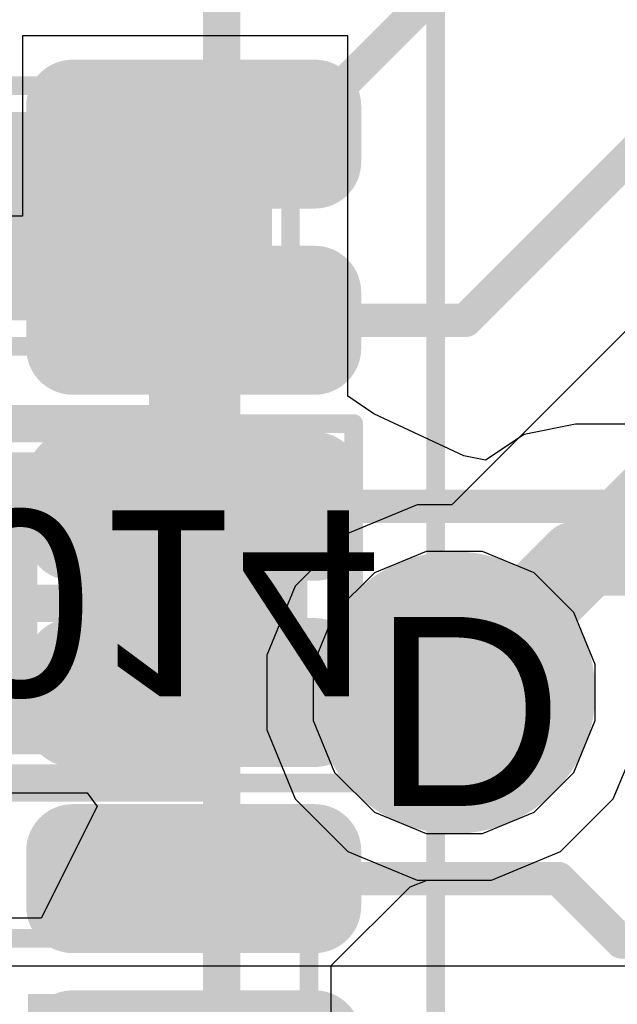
# Model space of a CAD drawing. Header units: inches. Extents: x -6 to 11.2, y -2.2 to 8.3.
# Tile 162 of 256: x 2.2458 to 2.309, y 1.3131 to 1.4172. Entities that reach past the tile are written whole.
import ezdxf

# ---------------------------------------------------------------- set-up
doc = ezdxf.new("R2010")
doc.units = ezdxf.units.IN
doc.header["$MEASUREMENT"] = 0
for name, color, linetype in [('Board Layer Stack Bottom Overlay', 54, 'Continuous'), ('Board Layer Stack Bottom Solder', 6, 'Continuous'), ('Bottom Assembly', 56, 'Continuous'), ('Bottom Comp Body -Top13)-Comp Body -Bot14)', 56, 'Continuous'), ('Bottom Comp Outline -Top11)-Comp Outline -Bot12)', 56, 'Continuous'), ('Bottom Courtyard -Top15)-Courtyard -Bot16)', 56, 'Continuous'), ('Bottom Designator', 56, 'Continuous'), ('Bottom Paste', 16, 'Continuous'), ('Dimension', 6, 'Continuous'), ('Drill Drawing', 1, 'Continuous'), ('Layer  6- Inner', 156, 'Continuous'), ('Layer 1- Top', 1, 'Continuous'), ('Layer 2- GND', 16, 'Continuous'), ('Layer 3- Inner', 16, 'Continuous'), ('Layer 4- Inner', 76, 'Continuous'), ('Layer 5- Inner', 90, 'Continuous'), ('Layer 7- PWR', 76, 'Continuous'), ('Layer 8- Bottom', 5, 'Continuous'), ('Top Comp Body -Top13)-Comp Body -Bot14)', 56, 'Continuous'), ('Top Courtyard -Top15)-Courtyard -Bot16)', 56, 'Continuous'), ('Top Paste', 8, 'Continuous'), ('Top Solder', 216, 'Continuous'), ('Via Holes', 16, 'Continuous')]:
    doc.layers.add(name, color=color, linetype=linetype)
doc.styles.add('Arial', font='txt', dxfattribs={"height": 0.2})

# ---------------------------------------------------------------- blocks, each defined once
blk = doc.blocks.new('IC0_QFN50P400X400X80_HS_25N_9')
at = {"layer": 'Layer 1- Top'}
h = blk.add_hatch(color=7, dxfattribs=at)
edge = h.paths.add_edge_path()
edge.add_arc((-0.03248, -0.06299), 0.00295, 90, 180)
edge.add_line((-0.03543, -0.06299), (-0.03543, -0.08858))
edge.add_arc((-0.03248, -0.08858), 0.00295, 180, 270)
edge.add_line((-0.03248, -0.09154), (-0.02657, -0.09154))
edge.add_arc((-0.02657, -0.08858), 0.00295, 270, 360)
edge.add_line((-0.02362, -0.08858), (-0.02362, -0.06299))
edge.add_arc((-0.02657, -0.06299), 0.00295, 0, 90)
edge.add_line((-0.02657, -0.06004), (-0.03248, -0.06004))
h = blk.add_hatch(color=7, dxfattribs=at)
edge = h.paths.add_edge_path()
edge.add_arc((-0.0128, -0.06299), 0.00295, 90, 180)
edge.add_line((-0.01575, -0.06299), (-0.01575, -0.08858))
edge.add_arc((-0.0128, -0.08858), 0.00295, 180, 270)
edge.add_line((-0.0128, -0.09154), (-0.00689, -0.09154))
edge.add_arc((-0.00689, -0.08858), 0.00295, 270, 360)
edge.add_line((-0.00394, -0.08858), (-0.00394, -0.06299))
edge.add_arc((-0.00689, -0.06299), 0.00295, 0, 90)
edge.add_line((-0.00689, -0.06004), (-0.0128, -0.06004))
h = blk.add_hatch(color=7, dxfattribs=at)
edge = h.paths.add_edge_path()
edge.add_arc((0.00689, -0.06299), 0.00295, 90, 180)
edge.add_line((0.00394, -0.06299), (0.00394, -0.08858))
edge.add_arc((0.00689, -0.08858), 0.00295, 180, 270)
edge.add_line((0.00689, -0.09154), (0.0128, -0.09154))
edge.add_arc((0.0128, -0.08858), 0.00295, 270, 360)
edge.add_line((0.01575, -0.08858), (0.01575, -0.06299))
edge.add_arc((0.0128, -0.06299), 0.00295, 0, 90)
edge.add_line((0.0128, -0.06004), (0.00689, -0.06004))
h = blk.add_hatch(color=7, dxfattribs=at)
edge = h.paths.add_edge_path()
edge.add_arc((0.02657, -0.06299), 0.00295, 90, 180)
edge.add_line((0.02362, -0.06299), (0.02362, -0.08858))
edge.add_arc((0.02657, -0.08858), 0.00295, 180, 270)
edge.add_line((0.02657, -0.09154), (0.03248, -0.09154))
edge.add_arc((0.03248, -0.08858), 0.00295, 270, 360)
edge.add_line((0.03543, -0.08858), (0.03543, -0.06299))
edge.add_arc((0.03248, -0.06299), 0.00295, 0, 90)
edge.add_line((0.03248, -0.06004), (0.02657, -0.06004))
h = blk.add_hatch(color=7, dxfattribs=at)
edge = h.paths.add_edge_path()
edge.add_arc((0.04626, -0.06299), 0.00295, 90, 180)
edge.add_line((0.04331, -0.06299), (0.04331, -0.08858))
edge.add_arc((0.04626, -0.08858), 0.00295, 180, 270)
edge.add_line((0.04626, -0.09154), (0.05217, -0.09154))
edge.add_arc((0.05217, -0.08858), 0.00295, 270, 360)
edge.add_line((0.05512, -0.08858), (0.05512, -0.06299))
edge.add_arc((0.05217, -0.06299), 0.00295, 0, 90)
edge.add_line((0.05217, -0.06004), (0.04626, -0.06004))
at = {"layer": 'Top Paste'}
h = blk.add_hatch(color=8, dxfattribs=at)
edge = h.paths.add_edge_path()
edge.add_arc((-0.03248, -0.06299), 0.00295, 90, 180)
edge.add_line((-0.03543, -0.06299), (-0.03543, -0.08858))
edge.add_arc((-0.03248, -0.08858), 0.00295, 180, 270)
edge.add_line((-0.03248, -0.09154), (-0.02657, -0.09154))
edge.add_arc((-0.02657, -0.08858), 0.00295, 270, 360)
edge.add_line((-0.02362, -0.08858), (-0.02362, -0.06299))
edge.add_arc((-0.02657, -0.06299), 0.00295, 0, 90)
edge.add_line((-0.02657, -0.06004), (-0.03248, -0.06004))
h = blk.add_hatch(color=8, dxfattribs=at)
edge = h.paths.add_edge_path()
edge.add_arc((-0.0128, -0.06299), 0.00295, 90, 180)
edge.add_line((-0.01575, -0.06299), (-0.01575, -0.08858))
edge.add_arc((-0.0128, -0.08858), 0.00295, 180, 270)
edge.add_line((-0.0128, -0.09154), (-0.00689, -0.09154))
edge.add_arc((-0.00689, -0.08858), 0.00295, 270, 360)
edge.add_line((-0.00394, -0.08858), (-0.00394, -0.06299))
edge.add_arc((-0.00689, -0.06299), 0.00295, 0, 90)
edge.add_line((-0.00689, -0.06004), (-0.0128, -0.06004))
h = blk.add_hatch(color=8, dxfattribs=at)
edge = h.paths.add_edge_path()
edge.add_arc((0.00689, -0.06299), 0.00295, 90, 180)
edge.add_line((0.00394, -0.06299), (0.00394, -0.08858))
edge.add_arc((0.00689, -0.08858), 0.00295, 180, 270)
edge.add_line((0.00689, -0.09154), (0.0128, -0.09154))
edge.add_arc((0.0128, -0.08858), 0.00295, 270, 360)
edge.add_line((0.01575, -0.08858), (0.01575, -0.06299))
edge.add_arc((0.0128, -0.06299), 0.00295, 0, 90)
edge.add_line((0.0128, -0.06004), (0.00689, -0.06004))
h = blk.add_hatch(color=8, dxfattribs=at)
edge = h.paths.add_edge_path()
edge.add_arc((0.02657, -0.06299), 0.00295, 90, 180)
edge.add_line((0.02362, -0.06299), (0.02362, -0.08858))
edge.add_arc((0.02657, -0.08858), 0.00295, 180, 270)
edge.add_line((0.02657, -0.09154), (0.03248, -0.09154))
edge.add_arc((0.03248, -0.08858), 0.00295, 270, 360)
edge.add_line((0.03543, -0.08858), (0.03543, -0.06299))
edge.add_arc((0.03248, -0.06299), 0.00295, 0, 90)
edge.add_line((0.03248, -0.06004), (0.02657, -0.06004))
h = blk.add_hatch(color=8, dxfattribs=at)
edge = h.paths.add_edge_path()
edge.add_arc((0.04626, -0.06299), 0.00295, 90, 180)
edge.add_line((0.04331, -0.06299), (0.04331, -0.08858))
edge.add_arc((0.04626, -0.08858), 0.00295, 180, 270)
edge.add_line((0.04626, -0.09154), (0.05217, -0.09154))
edge.add_arc((0.05217, -0.08858), 0.00295, 270, 360)
edge.add_line((0.05512, -0.08858), (0.05512, -0.06299))
edge.add_arc((0.05217, -0.06299), 0.00295, 0, 90)
edge.add_line((0.05217, -0.06004), (0.04626, -0.06004))
at = {"layer": 'Top Solder'}
h = blk.add_hatch(color=216, dxfattribs=at)
edge = h.paths.add_edge_path()
edge.add_arc((-0.05217, -0.06299), 0.00492, 90, 180)
edge.add_line((-0.05709, -0.06299), (-0.05709, -0.08858))
edge.add_arc((-0.05217, -0.08858), 0.00492, 180, 270)
edge.add_line((-0.05217, -0.0935), (-0.04626, -0.0935))
edge.add_arc((-0.04626, -0.08858), 0.00492, 270, 360)
edge.add_line((-0.04134, -0.08858), (-0.04134, -0.06299))
edge.add_arc((-0.04626, -0.06299), 0.00492, 0, 90)
edge.add_line((-0.04626, -0.05807), (-0.05217, -0.05807))
h = blk.add_hatch(color=216, dxfattribs=at)
edge = h.paths.add_edge_path()
edge.add_arc((-0.03248, -0.06299), 0.00492, 90, 180)
edge.add_line((-0.0374, -0.06299), (-0.0374, -0.08858))
edge.add_arc((-0.03248, -0.08858), 0.00492, 180, 270)
edge.add_line((-0.03248, -0.0935), (-0.02657, -0.0935))
edge.add_arc((-0.02657, -0.08858), 0.00492, 270, 360)
edge.add_line((-0.02165, -0.08858), (-0.02165, -0.06299))
edge.add_arc((-0.02657, -0.06299), 0.00492, 0, 90)
edge.add_line((-0.02657, -0.05807), (-0.03248, -0.05807))
h = blk.add_hatch(color=216, dxfattribs=at)
edge = h.paths.add_edge_path()
edge.add_arc((-0.0128, -0.06299), 0.00492, 90, 180)
edge.add_line((-0.01772, -0.06299), (-0.01772, -0.08858))
edge.add_arc((-0.0128, -0.08858), 0.00492, 180, 270)
edge.add_line((-0.0128, -0.0935), (-0.00689, -0.0935))
edge.add_arc((-0.00689, -0.08858), 0.00492, 270, 360)
edge.add_line((-0.00197, -0.08858), (-0.00197, -0.06299))
edge.add_arc((-0.00689, -0.06299), 0.00492, 0, 90)
edge.add_line((-0.00689, -0.05807), (-0.0128, -0.05807))
h = blk.add_hatch(color=216, dxfattribs=at)
edge = h.paths.add_edge_path()
edge.add_arc((0.00689, -0.06299), 0.00492, 90, 180)
edge.add_line((0.00197, -0.06299), (0.00197, -0.08858))
edge.add_arc((0.00689, -0.08858), 0.00492, 180, 270)
edge.add_line((0.00689, -0.0935), (0.0128, -0.0935))
edge.add_arc((0.0128, -0.08858), 0.00492, 270, 360)
edge.add_line((0.01772, -0.08858), (0.01772, -0.06299))
edge.add_arc((0.0128, -0.06299), 0.00492, 0, 90)
edge.add_line((0.0128, -0.05807), (0.00689, -0.05807))
h = blk.add_hatch(color=216, dxfattribs=at)
edge = h.paths.add_edge_path()
edge.add_arc((0.02657, -0.06299), 0.00492, 90, 180)
edge.add_line((0.02165, -0.06299), (0.02165, -0.08858))
edge.add_arc((0.02657, -0.08858), 0.00492, 180, 270)
edge.add_line((0.02657, -0.0935), (0.03248, -0.0935))
edge.add_arc((0.03248, -0.08858), 0.00492, 270, 360)
edge.add_line((0.0374, -0.08858), (0.0374, -0.06299))
edge.add_arc((0.03248, -0.06299), 0.00492, 0, 90)
edge.add_line((0.03248, -0.05807), (0.02657, -0.05807))
h = blk.add_hatch(color=216, dxfattribs=at)
edge = h.paths.add_edge_path()
edge.add_arc((0.04626, -0.06299), 0.00492, 90, 180)
edge.add_line((0.04134, -0.06299), (0.04134, -0.08858))
edge.add_arc((0.04626, -0.08858), 0.00492, 180, 270)
edge.add_line((0.04626, -0.0935), (0.05217, -0.0935))
edge.add_arc((0.05217, -0.08858), 0.00492, 270, 360)
edge.add_line((0.05709, -0.08858), (0.05709, -0.06299))
edge.add_arc((0.05217, -0.06299), 0.00492, 0, 90)
edge.add_line((0.05217, -0.05807), (0.04626, -0.05807))
at = {"layer": 'Dimension'}
blk.add_lwpolyline([(-0.0689, -0.07874, 0.00394, 0.00394, 0), (0.0689, -0.07874, 0.00394, 0.00394, 0)], format="xyseb", dxfattribs=at)
at = {"layer": 'Top Comp Body -Top13)-Comp Body -Bot14)'}
blk.add_lwpolyline([(-0.0689, -0.07874, 0.00394, 0.00394, 0), (0.0689, -0.07874, 0.00394, 0.00394, 0)], format="xyseb", dxfattribs=at)
at = {"layer": 'Top Courtyard -Top15)-Courtyard -Bot16)'}
blk.add_lwpolyline([(-0.10138, -0.10138, 0.00197, 0.00197, 0), (0.10138, -0.10138, 0.00197, 0.00197, 0)], format="xyseb", dxfattribs=at)
blk = doc.blocks.new('CAPC1005X06_F_B_388')
at = {"layer": 'Board Layer Stack Bottom Solder'}
for points in [[(-0.02953, 0.01201), (-0.00591, 0.01201), (-0.00591, -0.01201), (-0.02953, -0.01201)], [(0.00591, 0.01201), (0.02953, 0.01201), (0.02953, -0.01201), (0.00591, -0.01201)]]:
    blk.add_hatch(color=6, dxfattribs=at).paths.add_polyline_path(points)
at = {"layer": 'Bottom Paste'}
for points in [[(-0.02756, 0.01004), (-0.00787, 0.01004), (-0.00787, -0.01004), (-0.02756, -0.01004)], [(0.00787, 0.01004), (0.02756, 0.01004), (0.02756, -0.01004), (0.00787, -0.01004)]]:
    blk.add_hatch(color=16, dxfattribs=at).paths.add_polyline_path(points)
at = {"layer": 'Layer 8- Bottom'}
for points in [[(-0.02756, 0.01004), (-0.00787, 0.01004), (-0.00787, -0.01004), (-0.02756, -0.01004)], [(0.00787, 0.01004), (0.02756, 0.01004), (0.02756, -0.01004), (0.00787, -0.01004)]]:
    blk.add_hatch(color=7, dxfattribs=at).paths.add_polyline_path(points)
at = {"layer": 'Board Layer Stack Bottom Overlay'}
for points in [[(0.019, 0.016, 0.00394, 0.00394, 0), (-0.02037, 0.016, 0.00394, 0.00394, 0)], [(0.019, -0.016, 0.00394, 0.00394, 0), (-0.02037, -0.016, 0.00394, 0.00394, 0)]]:
    blk.add_lwpolyline(points, format="xyseb", dxfattribs=at)
for points in [[(-0.02135, 0.016, 0.00197, 0.00197, 1), (-0.01939, 0.016, 0.00197, 0.00197, 1)], [(0.01802, 0.016, 0.00197, 0.00197, 1), (0.01998, 0.016, 0.00197, 0.00197, 1)], [(-0.02135, -0.016, 0.00197, 0.00197, 1), (-0.01939, -0.016, 0.00197, 0.00197, 1)], [(0.01802, -0.016, 0.00197, 0.00197, 1), (0.01998, -0.016, 0.00197, 0.00197, 1)]]:
    blk.add_lwpolyline(points, format="xyseb", close=True, dxfattribs=at)
at = {"layer": 'Bottom Comp Outline -Top11)-Comp Outline -Bot12)'}
for points in [[(0.02165, 0.01181, 0.00394, 0.00394, 0), (-0.02165, 0.01181, 0.00394, 0.00394, 0)], [(-0.02165, -0.01181, 0.00394, 0.00394, 0), (-0.02165, 0.01181, 0.00394, 0.00394, 0)], [(0.02165, -0.01181, 0.00394, 0.00394, 0), (0.02165, 0.01181, 0.00394, 0.00394, 0)], [(0.02165, -0.01181, 0.00394, 0.00394, 0), (-0.02165, -0.01181, 0.00394, 0.00394, 0)]]:
    blk.add_lwpolyline(points, format="xyseb", dxfattribs=at)
for points in [[(-0.02264, 0.01181, 0.00197, 0.00197, 1), (-0.02067, 0.01181, 0.00197, 0.00197, 1)], [(-0.02264, 0.01181, 0.00197, 0.00197, 1), (-0.02067, 0.01181, 0.00197, 0.00197, 1)], [(0.02067, 0.01181, 0.00197, 0.00197, 1), (0.02264, 0.01181, 0.00197, 0.00197, 1)], [(0.02067, 0.01181, 0.00197, 0.00197, 1), (0.02264, 0.01181, 0.00197, 0.00197, 1)], [(-0.02264, -0.01181, 0.00197, 0.00197, 1), (-0.02067, -0.01181, 0.00197, 0.00197, 1)], [(-0.02264, -0.01181, 0.00197, 0.00197, 1), (-0.02067, -0.01181, 0.00197, 0.00197, 1)], [(0.02067, -0.01181, 0.00197, 0.00197, 1), (0.02264, -0.01181, 0.00197, 0.00197, 1)], [(0.02067, -0.01181, 0.00197, 0.00197, 1), (0.02264, -0.01181, 0.00197, 0.00197, 1)]]:
    blk.add_lwpolyline(points, format="xyseb", close=True, dxfattribs=at)
at = {"layer": 'Bottom Courtyard -Top15)-Courtyard -Bot16)'}
for points in [[(-0.03543, -0.01772, 0.00197, 0.00197, 0), (-0.03543, 0.01772, 0.00197, 0.00197, 0)], [(0.03543, 0.01772, 0.00197, 0.00197, 0), (-0.03543, 0.01772, 0.00197, 0.00197, 0)], [(0.03543, -0.01772, 0.00197, 0.00197, 0), (0.03543, 0.01772, 0.00197, 0.00197, 0)], [(0, -0.01181, 0.00394, 0.00394, 0), (0, 0.01181, 0.00394, 0.00394, 0)], [(0.01181, 0, 0.00394, 0.00394, 0), (-0.01181, 0, 0.00394, 0.00394, 0)], [(0.03543, -0.01772, 0.00197, 0.00197, 0), (-0.03543, -0.01772, 0.00197, 0.00197, 0)]]:
    blk.add_lwpolyline(points, format="xyseb", dxfattribs=at)
for points in [[(-0.03593, 0.01772, 0.000984, 0.000984, 1), (-0.03494, 0.01772, 0.000984, 0.000984, 1)], [(-0.03593, 0.01772, 0.000984, 0.000984, 1), (-0.03494, 0.01772, 0.000984, 0.000984, 1)], [(0.03494, 0.01772, 0.000984, 0.000984, 1), (0.03593, 0.01772, 0.000984, 0.000984, 1)], [(0.03494, 0.01772, 0.000984, 0.000984, 1), (0.03593, 0.01772, 0.000984, 0.000984, 1)], [(-0.00098, 0.01181, 0.00197, 0.00197, 1), (0.00098, 0.01181, 0.00197, 0.00197, 1)], [(-0.0128, 0, 0.00197, 0.00197, 1), (-0.01083, 0, 0.00197, 0.00197, 1)], [(0.01083, 0, 0.00197, 0.00197, 1), (0.0128, 0, 0.00197, 0.00197, 1)], [(-0.00098, -0.01181, 0.00197, 0.00197, 1), (0.00098, -0.01181, 0.00197, 0.00197, 1)], [(-0.03593, -0.01772, 0.000984, 0.000984, 1), (-0.03494, -0.01772, 0.000984, 0.000984, 1)], [(-0.03593, -0.01772, 0.000984, 0.000984, 1), (-0.03494, -0.01772, 0.000984, 0.000984, 1)], [(0.03494, -0.01772, 0.000984, 0.000984, 1), (0.03593, -0.01772, 0.000984, 0.000984, 1)], [(0.03494, -0.01772, 0.000984, 0.000984, 1), (0.03593, -0.01772, 0.000984, 0.000984, 1)]]:
    blk.add_lwpolyline(points, format="xyseb", close=True, dxfattribs=at)
at = {"layer": 'Bottom Designator', "style": 'Arial', "text_generation_flag": 2}
blk.add_text('C1015', height=0.019685, rotation=-180, dxfattribs=at).set_placement((-0.02165, 0))
blk = doc.blocks.new('CAPC1005X07_F____B_389')
at = {"layer": 'Board Layer Stack Bottom Solder'}
blk.add_hatch(color=6, dxfattribs=at).paths.add_polyline_path([(0.00492, 0.01299), (0.03051, 0.01299), (0.03051, -0.01299), (0.00492, -0.01299)])
at = {"layer": 'Bottom Paste'}
blk.add_hatch(color=16, dxfattribs=at).paths.add_polyline_path([(0.00787, 0.01004), (0.02756, 0.01004), (0.02756, -0.01004), (0.00787, -0.01004)])
at = {"layer": 'Layer 8- Bottom'}
blk.add_hatch(color=7, dxfattribs=at).paths.add_polyline_path([(0.00787, 0.01004), (0.02756, 0.01004), (0.02756, -0.01004), (0.00787, -0.01004)])
at = {"layer": 'Board Layer Stack Bottom Overlay'}
for points in [[(-0.02, 0.019, 0.00394, 0.00394, 0), (0.01937, 0.019, 0.00394, 0.00394, 0)], [(-0.02, -0.019, 0.00394, 0.00394, 0), (0.01937, -0.019, 0.00394, 0.00394, 0)]]:
    blk.add_lwpolyline(points, format="xyseb", dxfattribs=at)
for points in [[(0.01839, 0.019, 0.00197, 0.00197, 1), (0.02035, 0.019, 0.00197, 0.00197, 1)], [(0.01839, -0.019, 0.00197, 0.00197, 1), (0.02035, -0.019, 0.00197, 0.00197, 1)]]:
    blk.add_lwpolyline(points, format="xyseb", close=True, dxfattribs=at)
at = {"layer": 'Bottom Assembly'}
for points in [[(-0.024, 0.014, 0.00394, 0.00394, 0), (0.024, 0.014, 0.00394, 0.00394, 0)], [(0.024, -0.014, 0.00394, 0.00394, 0), (0.024, 0.014, 0.00394, 0.00394, 0)], [(-0.024, -0.014, 0.00394, 0.00394, 0), (0.024, -0.014, 0.00394, 0.00394, 0)]]:
    blk.add_lwpolyline(points, format="xyseb", dxfattribs=at)
for points in [[(0.02302, 0.014, 0.00197, 0.00197, 1), (0.02498, 0.014, 0.00197, 0.00197, 1)], [(0.02302, 0.014, 0.00197, 0.00197, 1), (0.02498, 0.014, 0.00197, 0.00197, 1)], [(0.02302, -0.014, 0.00197, 0.00197, 1), (0.02498, -0.014, 0.00197, 0.00197, 1)], [(0.02302, -0.014, 0.00197, 0.00197, 1), (0.02498, -0.014, 0.00197, 0.00197, 1)]]:
    blk.add_lwpolyline(points, format="xyseb", close=True, dxfattribs=at)
at = {"layer": 'Bottom Courtyard -Top15)-Courtyard -Bot16)'}
for points in [[(-0.03543, 0.019, 0.00197, 0.00197, 0), (0.03543, 0.019, 0.00197, 0.00197, 0)], [(0.03543, -0.019, 0.00197, 0.00197, 0), (0.03543, 0.019, 0.00197, 0.00197, 0)], [(0, -0.01181, 0.00394, 0.00394, 0), (0, 0.01181, 0.00394, 0.00394, 0)], [(-0.01181, 0, 0.00394, 0.00394, 0), (0.01181, 0, 0.00394, 0.00394, 0)], [(-0.03543, -0.019, 0.00197, 0.00197, 0), (0.03543, -0.019, 0.00197, 0.00197, 0)]]:
    blk.add_lwpolyline(points, format="xyseb", dxfattribs=at)
for points in [[(0.03494, 0.019, 0.000984, 0.000984, 1), (0.03593, 0.019, 0.000984, 0.000984, 1)], [(0.03494, 0.019, 0.000984, 0.000984, 1), (0.03593, 0.019, 0.000984, 0.000984, 1)], [(-0.00098, 0.01181, 0.00197, 0.00197, 1), (0.00098, 0.01181, 0.00197, 0.00197, 1)], [(0.01083, 0, 0.00197, 0.00197, 1), (0.0128, 0, 0.00197, 0.00197, 1)], [(-0.00098, -0.01181, 0.00197, 0.00197, 1), (0.00098, -0.01181, 0.00197, 0.00197, 1)], [(0.03494, -0.019, 0.000984, 0.000984, 1), (0.03593, -0.019, 0.000984, 0.000984, 1)], [(0.03494, -0.019, 0.000984, 0.000984, 1), (0.03593, -0.019, 0.000984, 0.000984, 1)]]:
    blk.add_lwpolyline(points, format="xyseb", close=True, dxfattribs=at)
at = {"layer": 'Bottom Assembly', "style": 'Arial', "text_generation_flag": 2}
blk.add_text('C1014', height=0.019685, rotation=180, dxfattribs=at).set_placement((-0.04264, 0.00984))
blk = doc.blocks.new('CAPC0603X04_B____B_390')
at = {"layer": 'Board Layer Stack Bottom Solder'}
for points in [[(-0.00157, 0.01102), (-0.00157, -0.01102), (-0.01969, -0.01102), (-0.01969, 0.01102)], [(0.01969, 0.01102), (0.01969, -0.01102), (0.00157, -0.01102), (0.00157, 0.01102)]]:
    blk.add_hatch(color=6, dxfattribs=at).paths.add_polyline_path(points)
at = {"layer": 'Bottom Paste'}
for points in [[(-0.00354, 0.00906), (-0.00354, -0.00906), (-0.01772, -0.00906), (-0.01772, 0.00906)], [(0.01772, 0.00906), (0.01772, -0.00906), (0.00354, -0.00906), (0.00354, 0.00906)]]:
    blk.add_hatch(color=16, dxfattribs=at).paths.add_polyline_path(points)
at = {"layer": 'Layer 8- Bottom'}
for points in [[(-0.00354, 0.00906), (-0.00354, -0.00906), (-0.01772, -0.00906), (-0.01772, 0.00906)], [(0.01772, 0.00906), (0.01772, -0.00906), (0.00354, -0.00906), (0.00354, 0.00906)]]:
    blk.add_hatch(color=7, dxfattribs=at).paths.add_polyline_path(points)
at = {"layer": 'Bottom Comp Body -Top13)-Comp Body -Bot14)'}
for points in [[(-0.01476, 0.00886, 0.00394, 0.00394, 0), (0.01476, 0.00886, 0.00394, 0.00394, 0)], [(-0.01476, -0.00886, 0.00394, 0.00394, 0), (-0.01476, 0.00886, 0.00394, 0.00394, 0)], [(0.01476, -0.00886, 0.00394, 0.00394, 0), (0.01476, 0.00886, 0.00394, 0.00394, 0)], [(-0.01476, -0.00886, 0.00394, 0.00394, 0), (0.01476, -0.00886, 0.00394, 0.00394, 0)]]:
    blk.add_lwpolyline(points, format="xyseb", dxfattribs=at)
for points in [[(-0.01575, 0.00886, 0.00197, 0.00197, 1), (-0.01378, 0.00886, 0.00197, 0.00197, 1)], [(-0.01575, 0.00886, 0.00197, 0.00197, 1), (-0.01378, 0.00886, 0.00197, 0.00197, 1)], [(0.01378, 0.00886, 0.00197, 0.00197, 1), (0.01575, 0.00886, 0.00197, 0.00197, 1)], [(0.01378, 0.00886, 0.00197, 0.00197, 1), (0.01575, 0.00886, 0.00197, 0.00197, 1)], [(-0.01575, -0.00886, 0.00197, 0.00197, 1), (-0.01378, -0.00886, 0.00197, 0.00197, 1)], [(-0.01575, -0.00886, 0.00197, 0.00197, 1), (-0.01378, -0.00886, 0.00197, 0.00197, 1)], [(0.01378, -0.00886, 0.00197, 0.00197, 1), (0.01575, -0.00886, 0.00197, 0.00197, 1)], [(0.01378, -0.00886, 0.00197, 0.00197, 1), (0.01575, -0.00886, 0.00197, 0.00197, 1)]]:
    blk.add_lwpolyline(points, format="xyseb", close=True, dxfattribs=at)
at = {"layer": 'Bottom Comp Outline -Top11)-Comp Outline -Bot12)'}
for points in [[(-0.01476, -0.00886, 0.00394, 0.00394, 0), (-0.01476, 0.00886, 0.00394, 0.00394, 0)], [(-0.01476, 0.00886, 0.00394, 0.00394, 0), (0.01476, 0.00886, 0.00394, 0.00394, 0)], [(0.01476, -0.00886, 0.00394, 0.00394, 0), (0.01476, 0.00886, 0.00394, 0.00394, 0)], [(-0.01476, -0.00886, 0.00394, 0.00394, 0), (0.01476, -0.00886, 0.00394, 0.00394, 0)]]:
    blk.add_lwpolyline(points, format="xyseb", dxfattribs=at)
for points in [[(-0.01575, 0.00886, 0.00197, 0.00197, 1), (-0.01378, 0.00886, 0.00197, 0.00197, 1)], [(-0.01575, 0.00886, 0.00197, 0.00197, 1), (-0.01378, 0.00886, 0.00197, 0.00197, 1)], [(0.01378, 0.00886, 0.00197, 0.00197, 1), (0.01575, 0.00886, 0.00197, 0.00197, 1)], [(0.01378, 0.00886, 0.00197, 0.00197, 1), (0.01575, 0.00886, 0.00197, 0.00197, 1)], [(-0.01575, -0.00886, 0.00197, 0.00197, 1), (-0.01378, -0.00886, 0.00197, 0.00197, 1)], [(-0.01575, -0.00886, 0.00197, 0.00197, 1), (-0.01378, -0.00886, 0.00197, 0.00197, 1)], [(0.01378, -0.00886, 0.00197, 0.00197, 1), (0.01575, -0.00886, 0.00197, 0.00197, 1)], [(0.01378, -0.00886, 0.00197, 0.00197, 1), (0.01575, -0.00886, 0.00197, 0.00197, 1)]]:
    blk.add_lwpolyline(points, format="xyseb", close=True, dxfattribs=at)
at = {"layer": 'Bottom Courtyard -Top15)-Courtyard -Bot16)'}
for points in [[(-0.02165, -0.01378, 0.00197, 0.00197, 0), (-0.02165, 0.01378, 0.00197, 0.00197, 0)], [(-0.02165, 0.01378, 0.00197, 0.00197, 0), (0.02165, 0.01378, 0.00197, 0.00197, 0)], [(0.02165, -0.01378, 0.00197, 0.00197, 0), (0.02165, 0.01378, 0.00197, 0.00197, 0)], [(0, -0.00886, 0.00394, 0.00394, 0), (0, 0.00886, 0.00394, 0.00394, 0)], [(-0.00886, 0, 0.00394, 0.00394, 0), (0.00886, 0, 0.00394, 0.00394, 0)], [(-0.02165, -0.01378, 0.00197, 0.00197, 0), (0.02165, -0.01378, 0.00197, 0.00197, 0)]]:
    blk.add_lwpolyline(points, format="xyseb", dxfattribs=at)
for points in [[(-0.02215, 0.01378, 0.000984, 0.000984, 1), (-0.02116, 0.01378, 0.000984, 0.000984, 1)], [(-0.02215, 0.01378, 0.000984, 0.000984, 1), (-0.02116, 0.01378, 0.000984, 0.000984, 1)], [(0.02116, 0.01378, 0.000984, 0.000984, 1), (0.02215, 0.01378, 0.000984, 0.000984, 1)], [(0.02116, 0.01378, 0.000984, 0.000984, 1), (0.02215, 0.01378, 0.000984, 0.000984, 1)], [(-0.00098, 0.00886, 0.00197, 0.00197, 1), (0.00098, 0.00886, 0.00197, 0.00197, 1)], [(-0.00984, 0, 0.00197, 0.00197, 1), (-0.00787, 0, 0.00197, 0.00197, 1)], [(0.00787, 0, 0.00197, 0.00197, 1), (0.00984, 0, 0.00197, 0.00197, 1)], [(-0.00098, -0.00886, 0.00197, 0.00197, 1), (0.00098, -0.00886, 0.00197, 0.00197, 1)], [(-0.02215, -0.01378, 0.000984, 0.000984, 1), (-0.02116, -0.01378, 0.000984, 0.000984, 1)], [(-0.02215, -0.01378, 0.000984, 0.000984, 1), (-0.02116, -0.01378, 0.000984, 0.000984, 1)], [(0.02116, -0.01378, 0.000984, 0.000984, 1), (0.02215, -0.01378, 0.000984, 0.000984, 1)], [(0.02116, -0.01378, 0.000984, 0.000984, 1), (0.02215, -0.01378, 0.000984, 0.000984, 1)]]:
    blk.add_lwpolyline(points, format="xyseb", close=True, dxfattribs=at)

msp = doc.modelspace()

# ---------------------------------------------------------------- hatches: boundary and pattern name
at = {"layer": 'Layer 1- Top'}
h = msp.add_hatch(color=7, dxfattribs=at)
edge = h.paths.add_edge_path()
edge.add_arc((2.29173, 1.34606), 0.00984, 0, 360)
at = {"layer": 'Layer 2- GND'}
h = msp.add_hatch(color=7, dxfattribs=at)
edge = h.paths.add_edge_path()
edge.add_arc((2.29173, 1.34606), 0.01492, 0, 360)
at = {"layer": 'Layer 4- Inner'}
h = msp.add_hatch(color=7, dxfattribs=at)
edge = h.paths.add_edge_path()
edge.add_arc((2.29173, 1.34606), 0.00984, 0, 360)
at = {"layer": 'Layer 7- PWR'}
h = msp.add_hatch(color=7, dxfattribs=at)
edge = h.paths.add_edge_path()
edge.add_arc((2.29173, 1.34606), 0.01492, 0, 360)
at = {"layer": 'Layer 8- Bottom'}
h = msp.add_hatch(color=7, dxfattribs=at)
edge = h.paths.add_edge_path()
edge.add_arc((2.29173, 1.34606), 0.00984, 0, 360)
at = {"layer": 'Via Holes'}
h = msp.add_hatch(color=7, dxfattribs=at)
edge = h.paths.add_edge_path()
edge.add_arc((2.29173, 1.34606), 0.00492, 0, 360)

# ---------------------------------------------------------------- linework, layer by layer
at = {"layer": 'Layer  6- Inner'}
for p, q in [((2.28876, 1.36098), (2.28328, 1.35871)), ((2.2947, 1.36098), (2.28876, 1.36098)), ((2.30018, 1.35871), (2.2947, 1.36098)), ((2.28328, 1.35871), (2.27908, 1.35452)), ((2.30438, 1.35452), (2.30018, 1.35871)), ((2.27908, 1.35452), (2.27681, 1.34903)), ((2.30665, 1.34903), (2.30438, 1.35452)), ((2.27681, 1.34903), (2.27681, 1.34309)), ((2.30665, 1.34309), (2.30665, 1.34903)), ((2.27681, 1.34309), (2.27908, 1.33761)), ((2.30438, 1.33761), (2.30665, 1.34309)), ((2.27908, 1.33761), (2.28328, 1.33341)), ((2.30018, 1.33341), (2.30438, 1.33761)), ((2.28328, 1.33341), (2.28876, 1.33114)), ((2.2947, 1.33114), (2.30018, 1.33341)), ((2.28876, 1.33114), (2.2947, 1.33114))]:
    msp.add_line(p, q, dxfattribs=at)
at = {"layer": 'Layer 1- Top'}
for points in [[(2.27678, 1.4072, 0.00339, 0.00339, 0), (2.31486, 1.44528, 0.00339, 0.00339, 0)], [(2.26417, 1.40512, 0.00339, 0.00339, 0), (2.26626, 1.4072, 0.00339, 0.00339, 0)], [(2.26626, 1.4072, 0.00339, 0.00339, 0), (2.27678, 1.4072, 0.00339, 0.00339, 0)], [(2.29291, 1.38543, 0.00354, 0.00354, 0), (2.31102, 1.40354, 0.00354, 0.00354, 0)], [(2.26417, 1.38543, 0.00354, 0.00354, 0), (2.29291, 1.38543, 0.00354, 0.00354, 0)], [(2.26417, 1.36575, 0.00354, 0.00354, 0), (2.30866, 1.36575, 0.00354, 0.00354, 0)], [(2.30866, 1.36575, 0.00354, 0.00354, 0), (2.31339, 1.36102, 0.00354, 0.00354, 0)], [(2.26417, 1.34606, 0.00787, 0.00787, 0), (2.29173, 1.34606, 0.00787, 0.00787, 0)], [(2.29173, 1.34606, 0.00787, 0.00787, 0), (2.29331, 1.34606, 0.00787, 0.00787, 0)], [(2.29331, 1.34606, 0.00787, 0.00787, 0), (2.2937, 1.34646, 0.00787, 0.00787, 0)], [(2.26417, 1.32638, 0.00354, 0.00354, 0), (2.30276, 1.32638, 0.00354, 0.00354, 0)], [(2.30276, 1.32638, 0.00354, 0.00354, 0), (2.30945, 1.31968, 0.00354, 0.00354, 0)], [(2.30945, 1.31968, 0.00354, 0.00354, 0), (2.34252, 1.31968, 0.00354, 0.00354, 0)]]:
    msp.add_lwpolyline(points, format="xyseb", dxfattribs=at)
for points in [[(2.26541, 1.4072, 0.00169, 0.00169, 1), (2.26711, 1.4072, 0.00169, 0.00169, 1)], [(2.26541, 1.4072, 0.00169, 0.00169, 1), (2.26711, 1.4072, 0.00169, 0.00169, 1)], [(2.27594, 1.4072, 0.00169, 0.00169, 1), (2.27763, 1.4072, 0.00169, 0.00169, 1)], [(2.27594, 1.4072, 0.00169, 0.00169, 1), (2.27763, 1.4072, 0.00169, 0.00169, 1)], [(2.26333, 1.40512, 0.00169, 0.00169, 1), (2.26502, 1.40512, 0.00169, 0.00169, 1)], [(2.26329, 1.38543, 0.00177, 0.00177, 1), (2.26506, 1.38543, 0.00177, 0.00177, 1)], [(2.29203, 1.38543, 0.00177, 0.00177, 1), (2.2938, 1.38543, 0.00177, 0.00177, 1)], [(2.29203, 1.38543, 0.00177, 0.00177, 1), (2.2938, 1.38543, 0.00177, 0.00177, 1)], [(2.26329, 1.36575, 0.00177, 0.00177, 1), (2.26506, 1.36575, 0.00177, 0.00177, 1)], [(2.30778, 1.36575, 0.00177, 0.00177, 1), (2.30955, 1.36575, 0.00177, 0.00177, 1)], [(2.30778, 1.36575, 0.00177, 0.00177, 1), (2.30955, 1.36575, 0.00177, 0.00177, 1)], [(2.2622, 1.34606, 0.00394, 0.00394, 1), (2.26614, 1.34606, 0.00394, 0.00394, 1)], [(2.28976, 1.34606, 0.00394, 0.00394, 1), (2.2937, 1.34606, 0.00394, 0.00394, 1)], [(2.28976, 1.34606, 0.00394, 0.00394, 1), (2.2937, 1.34606, 0.00394, 0.00394, 1)], [(2.29134, 1.34606, 0.00394, 0.00394, 1), (2.29528, 1.34606, 0.00394, 0.00394, 1)], [(2.29134, 1.34606, 0.00394, 0.00394, 1), (2.29528, 1.34606, 0.00394, 0.00394, 1)], [(2.29173, 1.34646, 0.00394, 0.00394, 1), (2.29567, 1.34646, 0.00394, 0.00394, 1)], [(2.26329, 1.32638, 0.00177, 0.00177, 1), (2.26506, 1.32638, 0.00177, 0.00177, 1)], [(2.30187, 1.32638, 0.00177, 0.00177, 1), (2.30364, 1.32638, 0.00177, 0.00177, 1)], [(2.30187, 1.32638, 0.00177, 0.00177, 1), (2.30364, 1.32638, 0.00177, 0.00177, 1)], [(2.30856, 1.31968, 0.00177, 0.00177, 1), (2.31033, 1.31968, 0.00177, 0.00177, 1)], [(2.30856, 1.31968, 0.00177, 0.00177, 1), (2.31033, 1.31968, 0.00177, 0.00177, 1)]]:
    msp.add_lwpolyline(points, format="xyseb", close=True, dxfattribs=at)
at = {"layer": 'Layer 3- Inner'}
for p, q in [((2.28876, 1.36098), (2.28328, 1.35871)), ((2.2947, 1.36098), (2.28876, 1.36098)), ((2.30018, 1.35871), (2.2947, 1.36098)), ((2.28328, 1.35871), (2.27908, 1.35452)), ((2.30438, 1.35452), (2.30018, 1.35871)), ((2.27908, 1.35452), (2.27681, 1.34903)), ((2.30665, 1.34903), (2.30438, 1.35452)), ((2.27681, 1.34903), (2.27681, 1.34309)), ((2.30665, 1.34309), (2.30665, 1.34903)), ((2.27681, 1.34309), (2.27908, 1.33761)), ((2.30438, 1.33761), (2.30665, 1.34309)), ((2.27908, 1.33761), (2.28328, 1.33341)), ((2.30018, 1.33341), (2.30438, 1.33761)), ((2.28328, 1.33341), (2.28876, 1.33114)), ((2.2947, 1.33114), (2.30018, 1.33341)), ((2.28876, 1.33114), (2.2947, 1.33114)), ((2.34724, 1.31712), (2.16481, 1.31712))]:
    msp.add_line(p, q, dxfattribs=at)
at = {"layer": 'Layer 4- Inner'}
for p, q in [((2.31003, 1.38446), (2.29148, 1.36591)), ((2.28779, 1.36591), (2.28049, 1.36288)), ((2.29148, 1.36591), (2.28779, 1.36591)), ((2.28049, 1.36288), (2.27491, 1.3573)), ((2.27491, 1.3573), (2.27189, 1.35001)), ((2.27189, 1.35001), (2.27189, 1.34212)), ((2.27189, 1.34212), (2.27491, 1.33482)), ((2.30855, 1.33482), (2.31157, 1.34212)), ((2.27491, 1.33482), (2.28049, 1.32924)), ((2.30297, 1.32924), (2.30855, 1.33482)), ((2.28049, 1.32924), (2.28779, 1.32622)), ((2.29568, 1.32622), (2.30297, 1.32924)), ((2.28779, 1.32622), (2.29568, 1.32622))]:
    msp.add_line(p, q, dxfattribs=at)
msp.add_lwpolyline([(2.29173, 1.34606, 0.00787, 0.00787, 0), (2.32008, 1.37441, 0.00787, 0.00787, 0)], format="xyseb", dxfattribs=at)
msp.add_lwpolyline([(2.28976, 1.34606, 0.00394, 0.00394, 1), (2.2937, 1.34606, 0.00394, 0.00394, 1)], format="xyseb", close=True, dxfattribs=at)
at = {"layer": 'Layer 5- Inner'}
for p, q in [((2.28876, 1.36098), (2.28328, 1.35871)), ((2.2947, 1.36098), (2.28876, 1.36098)), ((2.30018, 1.35871), (2.2947, 1.36098)), ((2.28328, 1.35871), (2.27908, 1.35452)), ((2.30438, 1.35452), (2.30018, 1.35871)), ((2.27908, 1.35452), (2.27681, 1.34903)), ((2.30665, 1.34903), (2.30438, 1.35452)), ((2.27681, 1.34903), (2.27681, 1.34309)), ((2.30665, 1.34309), (2.30665, 1.34903)), ((2.27681, 1.34309), (2.27908, 1.33761)), ((2.30438, 1.33761), (2.30665, 1.34309)), ((2.27908, 1.33761), (2.28328, 1.33341)), ((2.30018, 1.33341), (2.30438, 1.33761)), ((2.28328, 1.33341), (2.28876, 1.33114)), ((2.2947, 1.33114), (2.30018, 1.33341)), ((2.28876, 1.33114), (2.2947, 1.33114))]:
    msp.add_line(p, q, dxfattribs=at)
at = {"layer": 'Layer 8- Bottom'}
for p, q in [((2.28047, 1.41551), (2.24606, 1.41551)), ((2.24606, 1.41551), (2.24606, 1.39646)), ((2.28047, 1.3774), (2.28047, 1.41551)), ((2.24606, 1.39646), (2.24213, 1.39646)), ((2.28323, 1.37555), (2.28047, 1.3774)), ((2.29275, 1.3711), (2.28323, 1.37555)), ((2.30456, 1.37445), (2.29912, 1.37336)), ((2.32031, 1.37445), (2.30456, 1.37445)), ((2.29912, 1.37336), (2.29504, 1.37064)), ((2.29504, 1.37064), (2.29275, 1.3711)), ((2.30855, 1.33482), (2.30907, 1.33607)), ((2.23189, 1.33547), (2.2529, 1.33547)), ((2.2529, 1.33547), (2.25398, 1.33402)), ((2.25398, 1.33402), (2.24803, 1.3222)), ((2.30297, 1.32924), (2.30855, 1.33482)), ((2.29568, 1.32622), (2.30297, 1.32924)), ((2.28708, 1.32552), (2.28885, 1.32622)), ((2.28885, 1.32622), (2.29568, 1.32622)), ((2.2787, 1.3172), (2.28708, 1.32552)), ((2.24803, 1.3222), (2.23862, 1.3222)), ((2.2787, 1.3063), (2.2787, 1.3172))]:
    msp.add_line(p, q, dxfattribs=at)
for points in [[(2.22473, 1.39646, 0.01181, 0.01181, 0), (2.24213, 1.39646, 0.01181, 0.01181, 0)], [(2.26339, 1.35551, 0.00787, 0.00787, 0), (2.26339, 1.39646, 0.00787, 0.00787, 0)], [(2.29173, 1.34741, 0.00787, 0.00787, 0), (2.30456, 1.36024, 0.00787, 0.00787, 0)], [(2.30456, 1.36024, 0.00787, 0.00787, 0), (2.34606, 1.36024, 0.00787, 0.00787, 0)], [(2.26339, 1.35532, 0.00787, 0.00787, 0), (2.26339, 1.35551, 0.00787, 0.00787, 0)], [(2.26339, 1.35532, 0.00787, 0.00787, 0), (2.27421, 1.34449, 0.00787, 0.00787, 0)], [(2.29173, 1.34606, 0.00787, 0.00787, 0), (2.29173, 1.34741, 0.00787, 0.00787, 0)], [(2.28937, 1.34449, 0.00787, 0.00787, 0), (2.29094, 1.34606, 0.00787, 0.00787, 0)], [(2.27421, 1.34449, 0.00787, 0.00787, 0), (2.28937, 1.34449, 0.00787, 0.00787, 0)]]:
    msp.add_lwpolyline(points, format="xyseb", dxfattribs=at)
for points in [[(2.23917, 1.39646, 0.00591, 0.00591, 1), (2.24508, 1.39646, 0.00591, 0.00591, 1)], [(2.26142, 1.39646, 0.00394, 0.00394, 1), (2.26535, 1.39646, 0.00394, 0.00394, 1)], [(2.30259, 1.36024, 0.00394, 0.00394, 1), (2.30653, 1.36024, 0.00394, 0.00394, 1)], [(2.30259, 1.36024, 0.00394, 0.00394, 1), (2.30653, 1.36024, 0.00394, 0.00394, 1)], [(2.26142, 1.35551, 0.00394, 0.00394, 1), (2.26535, 1.35551, 0.00394, 0.00394, 1)], [(2.26142, 1.35551, 0.00394, 0.00394, 1), (2.26535, 1.35551, 0.00394, 0.00394, 1)], [(2.26142, 1.35532, 0.00394, 0.00394, 1), (2.26535, 1.35532, 0.00394, 0.00394, 1)], [(2.26142, 1.35532, 0.00394, 0.00394, 1), (2.26535, 1.35532, 0.00394, 0.00394, 1)], [(2.28976, 1.34741, 0.00394, 0.00394, 1), (2.2937, 1.34741, 0.00394, 0.00394, 1)], [(2.28976, 1.34741, 0.00394, 0.00394, 1), (2.2937, 1.34741, 0.00394, 0.00394, 1)], [(2.28898, 1.34606, 0.00394, 0.00394, 1), (2.29291, 1.34606, 0.00394, 0.00394, 1)], [(2.28976, 1.34606, 0.00394, 0.00394, 1), (2.2937, 1.34606, 0.00394, 0.00394, 1)], [(2.27224, 1.34449, 0.00394, 0.00394, 1), (2.27618, 1.34449, 0.00394, 0.00394, 1)], [(2.27224, 1.34449, 0.00394, 0.00394, 1), (2.27618, 1.34449, 0.00394, 0.00394, 1)], [(2.2874, 1.34449, 0.00394, 0.00394, 1), (2.29134, 1.34449, 0.00394, 0.00394, 1)], [(2.2874, 1.34449, 0.00394, 0.00394, 1), (2.29134, 1.34449, 0.00394, 0.00394, 1)]]:
    msp.add_lwpolyline(points, format="xyseb", close=True, dxfattribs=at)

# ---------------------------------------------------------------- block references
for name, p, rotation in [('IC0_QFN50P400X400X80_HS_25N_9', (2.18839, 1.35591), 90), ('CAPC1005X06_F_B_388', (2.25866, 1.28465), 270)]:
    msp.add_blockref(name, p, dxfattribs=dict(rotation=rotation))
for name, p in [('CAPC0603X04_B____B_390', (2.25276, 1.39646)), ('CAPC1005X07_F____B_389', (2.24567, 1.35551))]:
    msp.add_blockref(name, p)

# ---------------------------------------------------------------- texts
at = {"layer": 'Drill Drawing', "style": 'Arial'}
msp.add_text('D', height=0.02, dxfattribs=at).set_placement((2.28307, 1.33407))

doc.saveas('drawing.dxf')
